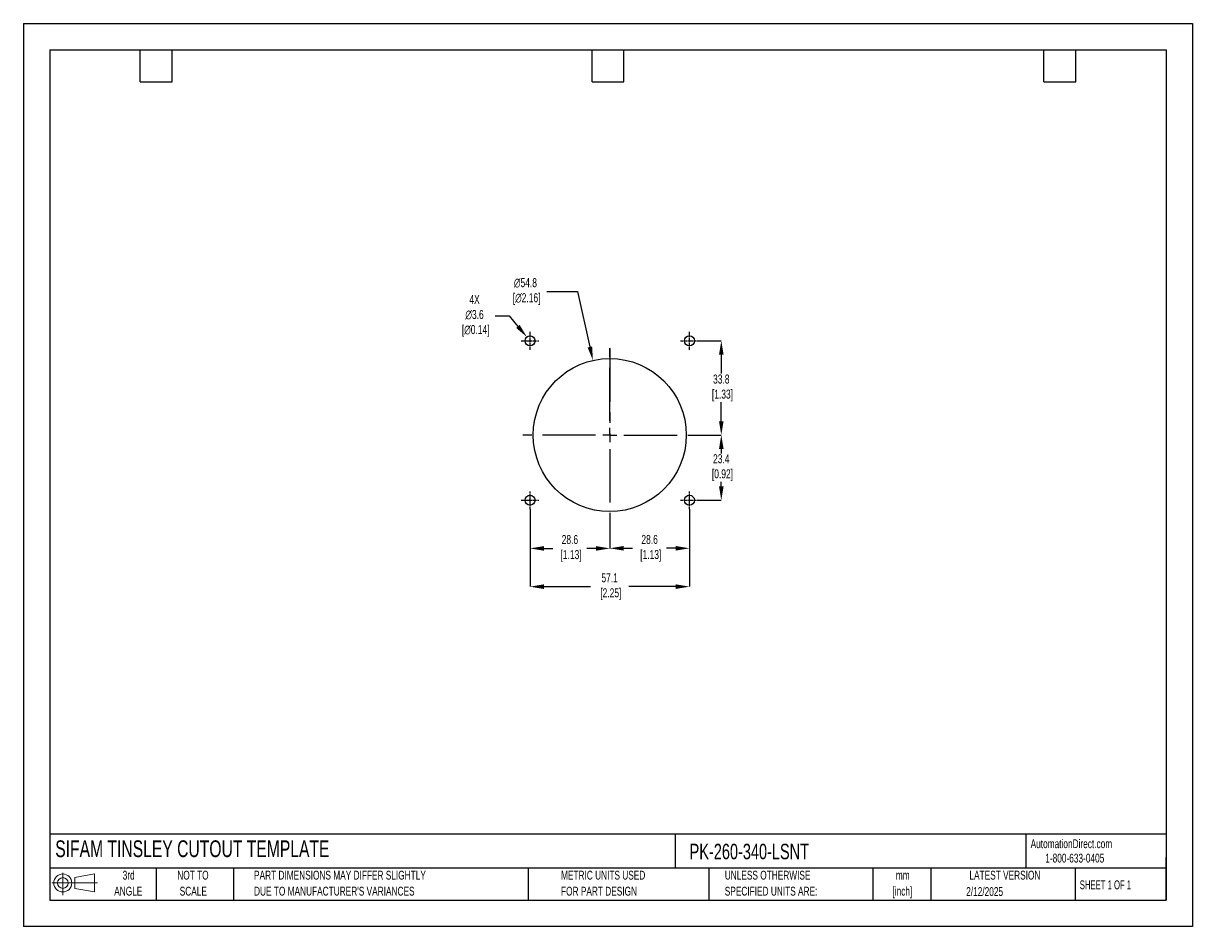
# Model space of a CAD drawing. Header units: millimetres. Extents: x 0 to 419, y 0 to 324.
import ezdxf

# ---------------------------------------------------------------- set-up
doc = ezdxf.new("R2010")
doc.units = ezdxf.units.MM
doc.header["$LTSCALE"] = 1.5
doc.header["$PDSIZE"] = -1
doc.linetypes.add('CENTERX2', pattern=[20.32, 12.7, -2.54, 2.54, -2.54])
for name, color, linetype in [('1', 7, 'Continuous'), ('CENTER', 40, 'CENTERX2'), ('SLD-DEFPOINTS', 7, 'Continuous')]:
    doc.layers.add(name, color=color, linetype=linetype)
doc.layers.add('DIMENSIONS', color=140, linetype='Continuous', lineweight=25)
doc.layers.add('TEXT', color=140, linetype='Continuous', lineweight=25)
doc.styles.add('SLDTEXTSTYLE0', font='TXT', dxfattribs={"width": 0.7})
doc.styles.add('SLDTEXTSTYLE1', font='TXT', dxfattribs={"width": 0.65})
doc.dimstyles.new('SLDDIMSTYLE0', dxfattribs={"dimtxt": 3.237012, "dimasz": 4.953, "dimexe": 0, "dimexo": 0.0625, "dimgap": 0.809253, "dimtad": 0, "dimtih": 1, "dimtoh": 1, "dimrnd": 1e-09, "dimzin": 12, "dimdsep": 46, "dimtxsty": 'SLDTEXTSTYLE0', "dimsah": 1, "dimcen": 0, "dimadec": 0, "dimazin": 3, "dimtfac": 1, "dimtofl": 0, "dimtmove": 0, "dimatfit": 3, "dimfxl": 0, "dimfrac": 2, "dimtolj": 1, "dimtzin": 12, "dimarcsym": 0})

# ---------------------------------------------------------------- blocks, each defined once
blk = doc.blocks.new('Block11')
at = {"color": 7, "linetype": 'Continuous', "lineweight": 18}
for p, q in [((0, 4.32), (16.31, 4.32)), ((3.88, 7.97), (3.88, 0)), ((8.22, 6.25), (15.26, 7.55)), ((8.22, 2.39), (8.22, 6.25)), ((15.26, 7.55), (15.26, 1.1)), ((8.22, 2.39), (15.26, 1.1))]:
    blk.add_line(p, q, dxfattribs=at)
for radius in [3.23, 1.93]:
    blk.add_circle((3.88, 4.32), radius, dxfattribs=at)
blk = doc.blocks.new('Block12')
at = {"layer": 'SLD-DEFPOINTS'}
blk.add_blockref('Block11', (0, 0), dxfattribs=at)
blk = doc.blocks.new('SW_NOTE_0_1')
at = {"layer": 'TEXT', "color": 0, "linetype": 'CENTERX2', "lineweight": 18, "char_height": 3.175, "attachment_point": 2, "style": 'SLDTEXTSTYLE0'}
for s, insert in [('mm', (4.27, 4.09)), ('[inch]', (4.14, -1.64))]:
    blk.add_mtext(s, dxfattribs=dict(at, insert=insert))
blk = doc.blocks.new('SW_NOTE_0_2')
at = {"layer": 'TEXT', "color": 0, "linetype": 'CENTERX2', "lineweight": 18, "char_height": 3.175, "attachment_point": 1, "style": 'SLDTEXTSTYLE0'}
for s, insert in [('UNLESS OTHERWISE', (0, 4.09)), ('SPECIFIED UNITS ARE:', (0, -1.64))]:
    blk.add_mtext(s, dxfattribs=dict(at, insert=insert))
blk = doc.blocks.new('SW_NOTE_0_3')
at = {"layer": 'TEXT', "color": 0, "linetype": 'CENTERX2', "lineweight": 18, "char_height": 3.175, "attachment_point": 1, "style": 'SLDTEXTSTYLE0'}
for s, insert in [('PART DIMENSIONS MAY DIFFER SLIGHTLY', (0, 4.09)), ("DUE TO MANUFACTURER'S VARIANCES", (0, -1.64))]:
    blk.add_mtext(s, dxfattribs=dict(at, insert=insert))
blk = doc.blocks.new('SW_NOTE_0_4')
at = {"layer": 'TEXT', "color": 0, "linetype": 'CENTERX2', "lineweight": 18, "char_height": 3.175, "attachment_point": 2, "style": 'SLDTEXTSTYLE0'}
for s, insert in [('NOT TO', (7.89, 4.09)), ('SCALE', (8.03, -1.64))]:
    blk.add_mtext(s, dxfattribs=dict(at, insert=insert))
blk = doc.blocks.new('SW_NOTE_0_5')
at = {"layer": 'TEXT', "color": 0, "linetype": 'CENTERX2', "lineweight": 18, "char_height": 3.175, "attachment_point": 2, "style": 'SLDTEXTSTYLE0'}
for s, insert in [('3rd', (3.47, 4.09)), ('ANGLE', (3.33, -1.64))]:
    blk.add_mtext(s, dxfattribs=dict(at, insert=insert))
blk = doc.blocks.new('SW_NOTE_0_6')
at = {"layer": 'TEXT', "color": 0, "linetype": 'CENTERX2', "lineweight": 18, "char_height": 3.175, "attachment_point": 1, "style": 'SLDTEXTSTYLE0'}
for s, insert in [('METRIC UNITS USED', (0, 4.09)), ('FOR PART DESIGN', (0, -1.64))]:
    blk.add_mtext(s, dxfattribs=dict(at, insert=insert))
blk = doc.blocks.new('SW_CENTERMARKSYMBOL_0')
at = {"layer": 'CENTER', "color": 0}
for p, q in [((0, 5.08), (0, 31.2)), ((-5.08, 0), (-31.2, 0)), ((0, 0), (-2.54, 0)), ((0, 0), (0, 2.54)), ((0, 0), (0, -2.54)), ((0, 0), (2.54, 0)), ((5.08, 0), (31.2, 0)), ((0, -5.08), (0, -31.2))]:
    blk.add_line(p, q, dxfattribs=at)
blk = doc.blocks.new('*D21')
at = {"layer": 'Defpoints', "color": 0}
for p in [(238.76, 149.69), (210.19, 145.06), (238.76, 135.64)]:
    blk.add_point(p, dxfattribs=at)
at = {"layer": 'DIMENSIONS', "color": 0, "lineweight": -2}
for p, q in [((238.76, 149.63), (238.76, 135.64)), ((210.19, 145), (210.19, 135.64)), ((215.14, 135.64), (218.38, 135.64)), ((233.81, 135.64), (230.57, 135.64))]:
    blk.add_line(p, q, dxfattribs=at)
at = {"layer": 'DIMENSIONS', "color": 0}
for points in [[(215.14, 136.47), (215.14, 134.82), (210.19, 135.64)], [(233.81, 136.47), (233.81, 134.82), (238.76, 135.64)]]:
    blk.add_solid(points, dxfattribs=at)
at = {"layer": 'DIMENSIONS', "color": 0, "insert": (224.47, 135.64), "char_height": 3.237, "attachment_point": 5, "style": 'SLDTEXTSTYLE0'}
blk.add_mtext('\\A1;28.6\\P [1.13]', dxfattribs=at)
blk = doc.blocks.new('*D22')
at = {"layer": 'Defpoints', "color": 0}
for p in [(181.61, 149.69), (238.76, 149.69), (238.76, 121.9)]:
    blk.add_point(p, dxfattribs=at)
at = {"layer": 'DIMENSIONS', "color": 0, "lineweight": -2}
for p, q in [((181.61, 149.63), (181.61, 121.9)), ((238.76, 149.63), (238.76, 121.9)), ((186.56, 121.9), (203.3, 121.9)), ((233.81, 121.9), (217, 121.9))]:
    blk.add_line(p, q, dxfattribs=at)
at = {"layer": 'DIMENSIONS', "color": 0}
for points in [[(186.56, 122.72), (186.56, 121.07), (181.61, 121.9)], [(233.81, 122.72), (233.81, 121.07), (238.76, 121.9)]]:
    blk.add_solid(points, dxfattribs=at)
at = {"layer": 'DIMENSIONS', "color": 0, "insert": (210.15, 121.9), "char_height": 3.237, "attachment_point": 5, "style": 'SLDTEXTSTYLE0'}
blk.add_mtext('\\A1;57.1\\P [2.25]', dxfattribs=at)
blk = doc.blocks.new('*D23')
at = {"layer": 'Defpoints', "color": 0}
for p in [(241.38, 176.25), (241.95, 152.88), (250.16, 152.88)]:
    blk.add_point(p, dxfattribs=at)
at = {"layer": 'DIMENSIONS', "color": 0, "lineweight": -2}
for p, q in [((241.44, 176.25), (250.16, 176.25)), ((250.16, 171.3), (250.16, 169.69)), ((250.16, 157.84), (250.16, 159.44)), ((242.01, 152.88), (250.16, 152.88))]:
    blk.add_line(p, q, dxfattribs=at)
at = {"layer": 'DIMENSIONS', "color": 0}
for points in [[(249.34, 171.3), (250.99, 171.3), (250.16, 176.25)], [(249.34, 157.84), (250.99, 157.84), (250.16, 152.88)]]:
    blk.add_solid(points, dxfattribs=at)
at = {"layer": 'DIMENSIONS', "color": 0, "insert": (250.16, 164.57), "char_height": 3.237, "attachment_point": 5, "style": 'SLDTEXTSTYLE0'}
blk.add_mtext('\\A1;23.4\\P [0.92]', dxfattribs=at)
blk = doc.blocks.new('*D24')
at = {"layer": 'Defpoints', "color": 0}
for p in [(241.95, 210.03), (241.38, 176.25), (250.16, 176.25)]:
    blk.add_point(p, dxfattribs=at)
at = {"layer": 'DIMENSIONS', "color": 0, "lineweight": -2}
for p, q in [((242.01, 210.03), (250.16, 210.03)), ((250.16, 205.08), (250.16, 198.27)), ((250.16, 181.21), (250.16, 188.02)), ((241.44, 176.25), (250.16, 176.25))]:
    blk.add_line(p, q, dxfattribs=at)
at = {"layer": 'DIMENSIONS', "color": 0}
for points in [[(249.34, 205.08), (250.99, 205.08), (250.16, 210.03)], [(249.34, 181.21), (250.99, 181.21), (250.16, 176.25)]]:
    blk.add_solid(points, dxfattribs=at)
at = {"layer": 'DIMENSIONS', "color": 0, "insert": (250.16, 193.14), "char_height": 3.237, "attachment_point": 5, "style": 'SLDTEXTSTYLE0'}
blk.add_mtext('\\A1;33.8\\P [1.33]', dxfattribs=at)
blk = doc.blocks.new('*D25')
at = {"layer": 'Defpoints', "color": 0}
for p in [(181.61, 149.69), (210.19, 145.06), (181.61, 135.61)]:
    blk.add_point(p, dxfattribs=at)
at = {"layer": 'DIMENSIONS', "color": 0, "lineweight": -2}
for p, q in [((181.61, 149.63), (181.61, 135.61)), ((210.19, 145), (210.19, 135.61)), ((186.56, 135.61), (189.8, 135.61)), ((205.23, 135.61), (201.99, 135.61))]:
    blk.add_line(p, q, dxfattribs=at)
at = {"layer": 'DIMENSIONS', "color": 0}
for points in [[(186.56, 136.43), (186.56, 134.78), (181.61, 135.61)], [(205.23, 136.43), (205.23, 134.78), (210.19, 135.61)]]:
    blk.add_solid(points, dxfattribs=at)
at = {"layer": 'DIMENSIONS', "color": 0, "insert": (195.9, 135.61), "char_height": 3.237, "attachment_point": 5, "style": 'SLDTEXTSTYLE0'}
blk.add_mtext('\\A1;28.6\\P [1.13]', dxfattribs=at)
blk = doc.blocks.new('*D26')
at = {"layer": 'Defpoints', "color": 0}
for p in [(204.15, 203.01), (216.22, 149.5)]:
    blk.add_point(p, dxfattribs=at)
at = {"layer": 'DIMENSIONS', "color": 0, "lineweight": -2}
for p, q in [((187.58, 227.7), (198.57, 227.7)), ((198.57, 227.7), (203.06, 207.84))]:
    blk.add_line(p, q, dxfattribs=at)
at = {"layer": 'DIMENSIONS', "color": 0}
blk.add_solid([(203.86, 208.02), (202.25, 207.66), (204.15, 203.01)], dxfattribs=at)
at = {"layer": 'DIMENSIONS', "color": 0, "insert": (179.97, 227.7), "char_height": 3.237, "attachment_point": 5, "style": 'SLDTEXTSTYLE0'}
blk.add_mtext('\\A1;∅54.8\\P [∅2.16]', dxfattribs=at)
blk = doc.blocks.new('*D27')
at = {"layer": 'Defpoints', "color": 0}
for p in [(180.47, 211.4), (182.76, 208.67)]:
    blk.add_point(p, dxfattribs=at)
at = {"layer": 'DIMENSIONS', "color": 0, "lineweight": -2}
for p, q in [((169.14, 218.98), (174.09, 218.98)), ((174.09, 218.98), (177.28, 215.19))]:
    blk.add_line(p, q, dxfattribs=at)
at = {"layer": 'DIMENSIONS', "color": 0}
blk.add_solid([(177.91, 215.72), (176.65, 214.66), (180.47, 211.4)], dxfattribs=at)
at = {"layer": 'DIMENSIONS', "color": 0, "insert": (161.72, 218.98), "char_height": 3.237, "attachment_point": 5, "style": 'SLDTEXTSTYLE0'}
blk.add_mtext('\\A1;4X\\P∅3.6\\P [∅0.14]', dxfattribs=at)

msp = doc.modelspace()

# ---------------------------------------------------------------- linework, layer by layer
at = {"color": 7, "linetype": 'Continuous'}
for p, q in [((0, 323.85), (0, 0)), ((0, 323.85), (419.1, 323.85)), ((419.1, 323.85), (419.1, 0)), ((419.1, 0), (0, 0))]:
    msp.add_line(p, q, dxfattribs=at)
at = {"layer": '1', "color": 1, "linetype": 'Continuous'}
for centre, radius in [((181.61, 210.03), 1.78), ((238.76, 210.03), 1.78), ((210.19, 176.25), 27.43), ((181.61, 152.88), 1.78), ((238.76, 152.88), 1.78)]:
    msp.add_circle(centre, radius, dxfattribs=at)
at = {"layer": 'CENTER', "ltscale": 0.05}
for p, q in [((178.42, 210.03), (184.8, 210.03)), ((181.61, 206.84), (181.61, 213.22)), ((235.57, 210.03), (241.95, 210.03)), ((238.76, 206.84), (238.76, 213.22)), ((181.61, 149.69), (181.61, 156.07)), ((238.76, 149.69), (238.76, 156.07)), ((178.42, 152.88), (184.8, 152.88)), ((235.57, 152.88), (241.95, 152.88))]:
    msp.add_line(p, q, dxfattribs=at)
at = {"layer": 'CENTER'}
msp.add_line((210.19, 207.25), (210.19, 176.25), dxfattribs=at)
at = {"layer": 'TEXT'}
for p, q in [((9.52, 314.32), (409.57, 314.32)), ((9.52, 314.32), (9.52, 9.52)), ((41.91, 302.89), (41.91, 314.32)), ((53.34, 302.89), (53.34, 314.32)), ((203.83, 302.89), (203.83, 314.32)), ((215.26, 302.89), (215.26, 314.32)), ((365.76, 302.89), (365.76, 314.32)), ((377.19, 302.89), (377.19, 314.32)), ((409.57, 314.32), (409.57, 9.52)), ((41.91, 302.89), (53.34, 302.89)), ((203.83, 302.89), (215.26, 302.89)), ((365.76, 302.89), (377.19, 302.89)), ((409.57, 33.19), (9.52, 33.19)), ((233.64, 33.19), (233.64, 20.95)), ((359.36, 33.19), (359.36, 20.95)), ((409.57, 9.52), (409.57, 24.77)), ((409.57, 20.95), (9.52, 20.95)), ((47.62, 20.95), (47.62, 9.52)), ((75.32, 20.95), (75.32, 9.52)), ((180.97, 20.95), (180.97, 9.52)), ((245.67, 20.95), (245.67, 9.52)), ((304.54, 20.95), (304.54, 9.52)), ((325.22, 20.95), (325.22, 9.52)), ((377.02, 20.95), (377.02, 9.52)), ((9.52, 9.52), (409.57, 9.52))]:
    msp.add_line(p, q, dxfattribs=at)

# ---------------------------------------------------------------- block references
at = {"layer": 'CENTER'}
msp.add_blockref('SW_CENTERMARKSYMBOL_0', (210.19, 176.25), dxfattribs=at)
at = {"layer": 'SLD-DEFPOINTS'}
msp.add_blockref('Block12', (10.26, 11.33), dxfattribs=at)
at = {"layer": 'TEXT', "linetype": 'CENTERX2', "lineweight": 18}
for name, p in [('SW_NOTE_0_5', (34.27, 15.95)), ('SW_NOTE_0_4', (52.89, 15.95)), ('SW_NOTE_0_3', (82.68, 15.95)), ('SW_NOTE_0_6', (192.72, 15.95)), ('SW_NOTE_0_2', (251.41, 15.95)), ('SW_NOTE_0_1', (310.93, 15.95))]:
    msp.add_blockref(name, p, dxfattribs=at)

# ---------------------------------------------------------------- texts
at = {"layer": 'TEXT', "linetype": 'CENTERX2', "lineweight": 25, "attachment_point": 1, "style": 'SLDTEXTSTYLE0'}
for s, insert, char_height in [('SIFAM TINSLEY CUTOUT TEMPLATE', (11.42, 30.93), 6), ('PK-260-340-LSNT', (238.81, 29.71), 5.5562)]:
    msp.add_mtext(s, dxfattribs=dict(at, insert=insert, char_height=char_height))
at = {"layer": 'TEXT', "linetype": 'CENTERX2', "lineweight": 18, "char_height": 3.175}
for s, insert, attachment_point, style in [('AutomationDirect.com', (361.04, 31.31), 1, 'SLDTEXTSTYLE0'), ('1-800-633-0405', (366.29, 26.16), 1, 'SLDTEXTSTYLE0'), ('LATEST VERSION', (351.83, 20.05), 2, 'SLDTEXTSTYLE0'), ('2/12/2025', (344.55, 14.16), 2, 'SLDTEXTSTYLE0'), ('SHEET 1 OF 1', (378.66, 16.58), 1, 'SLDTEXTSTYLE1')]:
    msp.add_mtext(s, dxfattribs=dict(at, insert=insert, attachment_point=attachment_point, style=style))

# ---------------------------------------------------------------- dimensions: what is measured, and where the dimension line sits
at = {"layer": 'DIMENSIONS'}
dim = msp.add_diameter_dim_2p(p1=(216.2223, 149.5016), p2=(204.1483, 203.0062), text='<>\\P[]', dimstyle='SLDDIMSTYLE0', override={"dimdec": 1}, dxfattribs=at)
dim.commit()
dim.dimension.update_dxf_attribs({"geometry": '*D26', "text_midpoint": (179.9726, 227.704), "dimtype": 163})
dim = msp.add_diameter_dim_2p(p1=(182.76, 208.67), p2=(180.47, 211.4), text='4X\\P<>\\P[]', dimstyle='SLDDIMSTYLE0', override={"dimdec": 1}, dxfattribs=at)
dim.commit()
dim.dimension.update_dxf_attribs({"geometry": '*D27', "text_midpoint": (161.72, 218.98)})
for base, p1, p2, picture, middle in [((250.16, 176.25), (241.95, 210.03), (241.38, 176.25), '*D24', (250.16, 193.14)), ((250.16, 152.88), (241.38, 176.25), (241.95, 152.88), '*D23', (250.16, 164.57))]:
    dim = msp.add_linear_dim(base=base, p1=p1, p2=p2, angle=90, text='<>\\P[]', dimstyle='SLDDIMSTYLE0', override={"dimdec": 1}, dxfattribs=at)
    dim.commit()
    dim.dimension.update_dxf_attribs({"geometry": picture, "text_midpoint": middle})
dim = msp.add_linear_dim(base=(238.76030829, 121.89690115), p1=(181.61030829, 149.69382472), p2=(238.76030829, 149.69382472), text='<>\\P[]', dimstyle='SLDDIMSTYLE0', override={"dimdec": 1}, dxfattribs=at)
dim.commit()
dim.dimension.update_dxf_attribs({"geometry": '*D22', "text_midpoint": (210.14810518, 121.89690115), "dimtype": 160})
for base, p2, picture, middle in [((181.61, 135.61), (181.61, 149.69), '*D25', (195.9, 135.61)), ((238.76, 135.64), (238.76, 149.69), '*D21', (224.47, 135.64))]:
    dim = msp.add_linear_dim(base=base, p1=(210.19, 145.06), p2=p2, text='<>\\P[]', dimstyle='SLDDIMSTYLE0', override={"dimdec": 1}, dxfattribs=at)
    dim.commit()
    dim.dimension.update_dxf_attribs({"geometry": picture, "text_midpoint": middle})

doc.saveas('drawing.dxf')
